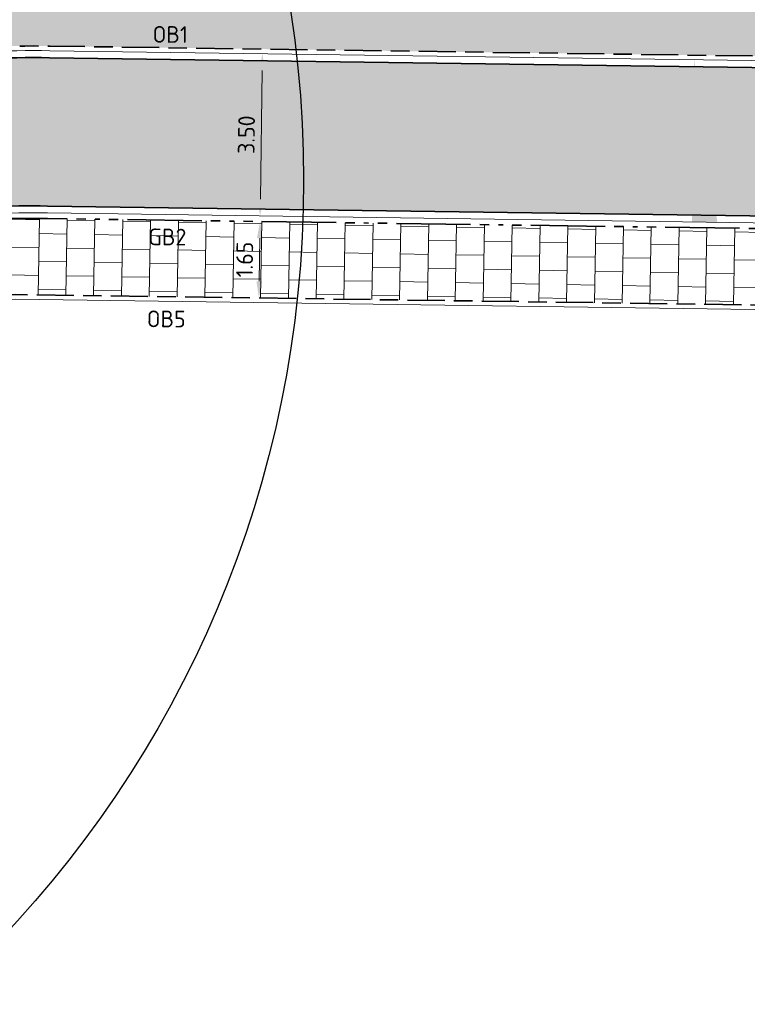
# Model space of a CAD drawing. Header units: metres. Extents: x 196651 to 397723, y 354703 to 710691.
# Tile 177 of 256: x 197888 to 197904, y 356109 to 356130. Entities that reach past the tile are written whole.
import ezdxf
from ezdxf.enums import TextEntityAlignment as Align

# ---------------------------------------------------------------- set-up
doc = ezdxf.new("R2010")
doc.units = ezdxf.units.M
doc.header["$MEASUREMENT"] = 0
doc.linetypes.add('VH-OPSLUITBAND_100X200', pattern=[16, 8, -2, 4, -2])
doc.linetypes.add('VH-RIJWIELPADBAND_410X225', pattern=[28, 16, -2, 2, -2, 0, -2, 2, -2])
for name, color, linetype, lineweight in [('N-WE-GR-GRAS_BERM-A', 86, 'Continuous', 5), ('N-WE-VH-GOOT_TEGEL-G', 170, 'Continuous', 35), ('N-WE-VH-KANTOPSLUITING_OPSLUITBAND_100X200-G', 5, 'VH-OPSLUITBAND_100X200', 35), ('N-WE-VH-KANTOPSLUITING_RIJWIELPADBAND_410X250-G', 5, 'VH-RIJWIELPADBAND_410X225', 35), ('N-WE-VH-KANTOPSLUITING_TEKST-T', 7, 'VH-OPSLUITBAND_100X200', 35), ('N-WE-VH-KANTVERHARDING-G', 1, 'Continuous', 5), ('N-WE-VH-VERHARDING_TEGEL-A', 252, 'Continuous', 5), ('N-WE-VH-VERKANTING-1OOR-S', 252, 'Continuous', 25), ('X-XX-AL-AANPIJLING-M', 7, 'Continuous', 18)]:
    doc.layers.add(name, color=color, linetype=linetype, lineweight=lineweight)
doc.layers.add('N-WE-VH-VERHARDING_ASFALT_DEKLAAG-G_ROOD', color=7, linetype='Continuous', lineweight=5, true_color=0xbf4040)
doc.layers.add('X-XX-AL-HULPLIJNEN', color=4, linetype='Continuous', lineweight=25, plot=False)
doc.styles.add('NLCS-ISO', font='NLCS-ISO.ttf')
doc.styles.add('NLCS-ISO-M200-T18', font='NLCS-ISO.ttf')
doc.dimstyles.new('NLCS-M200-T18-PIJL', dxfattribs={"dimscale": 0.2, "dimtxt": 1.799999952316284, "dimasz": 1.8, "dimexe": 2, "dimexo": 2, "dimgap": 0.7, "dimtad": 1, "dimzin": 0, "dimdsep": 46, "dimtxsty": 'NLCS-ISO-M200-T18', "dimcen": 0, "dimdle": 2, "dimse1": 1, "dimse2": 1, "dimclrd": 256, "dimclre": 256, "dimclrt": 256, "dimadec": 1, "dimazin": 0, "dimtfac": 1, "dimtofl": 0, "dimtmove": 1, "dimatfit": 0, "dimfxl": 2, "dimfxlon": 1, "dimtfillclr": 254, "dimtolj": 1, "dimtzin": 0, "dimlwd": 18, "dimlwe": 18, "dimarcsym": 0})

# ---------------------------------------------------------------- blocks, each defined once
blk = doc.blocks.new('TEKST TB')
at = {"style": 'NLCS-ISO'}
blk.add_attdef('TEKST_TROTTOIRBANDEN', text='', height=0.36, rotation=0.340705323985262, dxfattribs=at).set_placement((0, 0), align=Align.BOTTOM_CENTER)
blk = doc.blocks.new('*D334')
at = {"layer": 'Defpoints', "color": 0, "ltscale": 0.2, "transparency": 16777216}
for p in [(197893.5124342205, 356129.5888688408), (197893.1576323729, 356126.0935098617), (197893.4632469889, 356126.0892144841)]:
    blk.add_point(p, dxfattribs=at)
at = {"layer": 'X-XX-AL-AANPIJLING-M', "linetype": 'Continuous', "lineweight": 18, "ltscale": 0.2, "transparency": 16777216}
blk.add_line((197893.2017603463, 356129.2331997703), (197893.1626916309, 356126.4534743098), dxfattribs=at)
at = {"layer": 'X-XX-AL-AANPIJLING-M', "ltscale": 0.2, "transparency": 16777216}
for points in [[(197893.1417662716, 356129.23404298), (197893.261754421, 356129.2323565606), (197893.2068196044, 356129.5931642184)], [(197893.1026975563, 356126.4543175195), (197893.2226857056, 356126.4526311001), (197893.1576323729, 356126.0935098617)]]:
    blk.add_solid(points, dxfattribs=at)
at = {"layer": 'X-XX-AL-AANPIJLING-M', "ltscale": 0.2, "transparency": 16777216, "insert": (197892.862257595, 356127.8478341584), "char_height": 0.3599999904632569, "attachment_point": 5, "rotation": 89.19476755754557, "style": 'NLCS-ISO-M200-T18'}
blk.add_mtext('\\A1;3.50', dxfattribs=at)
blk = doc.blocks.new('*D335')
at = {"layer": 'Defpoints', "color": 0, "ltscale": 0.2, "transparency": 16777216}
for p in [(197893.1559459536, 356125.9735217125), (197893.1559459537, 356125.9735217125), (197893.1327576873, 356124.323684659)]:
    blk.add_point(p, dxfattribs=at)
at = {"layer": 'X-XX-AL-AANPIJLING-M', "linetype": 'Continuous', "lineweight": 18, "ltscale": 0.2, "transparency": 16777216}
blk.add_line((197893.1378169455, 356124.6836491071), (197893.1508866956, 356125.6135572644), dxfattribs=at)
at = {"layer": 'X-XX-AL-AANPIJLING-M', "ltscale": 0.2, "transparency": 16777216}
for points in [[(197893.0908926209, 356125.6144004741), (197893.2108807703, 356125.6127140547), (197893.1559459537, 356125.9735217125)], [(197893.0778228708, 356124.6844923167), (197893.1978110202, 356124.6828058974), (197893.1327576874, 356124.323684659)]]:
    blk.add_solid(points, dxfattribs=at)
at = {"layer": 'X-XX-AL-AANPIJLING-M', "ltscale": 0.2, "transparency": 16777216, "insert": (197892.824383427, 356125.153100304), "char_height": 0.3599999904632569, "attachment_point": 5, "rotation": 89.19476755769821, "style": 'NLCS-ISO-M200-T18'}
blk.add_mtext('\\A1;1.65', dxfattribs=at)
blk = doc.blocks.new('*U2106')
blk.add_solid([(0, 0), (0, -0.55), (3.500037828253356, 0)])

msp = doc.modelspace()

# ---------------------------------------------------------------- hatches: boundary and pattern name
at = {"layer": 'N-WE-GR-GRAS_BERM-A'}
h = msp.add_hatch(dxfattribs=at)
h.set_pattern_fill('AGR-GRAS_01', color=256, scale=0.04, pattern_type=2)
h.set_pattern_definition([(0, (0, 0), (1, 1), [0.12, -0.8]), (45, (0.4, 0.2), (-0.1131370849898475, 1.866761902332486), [0.12, -0.8]), (29.99999999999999, (0.08, 0.12), (0.2274613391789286, 1.286025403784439), [0.12, -0.8]), (15, (0.32, 0.48), (0.3856270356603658, 0.7244941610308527), [0.12, -0.8]), (135, (0.16, 2), (-0.02828427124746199, -0.6505382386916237), [0.12, -0.8]), (150, (1.2, 0.4), (0.2156921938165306, -0.5864101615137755), [0.12, -0.8]), (165, (0.24, 0.04), (0.1434520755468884, -0.7010146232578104), [0.12, -0.8]), (85, (0.4, 0.4), (-0.872677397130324, 1.040016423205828), [0.12, -0.8]), (99.99999999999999, (0, 0), (-1.112117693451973, 0.7787131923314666), [0.12, -0.7999999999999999])])
h.paths.add_polyline_path([(198023.6748555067, 356118.8230198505), (197974.1729620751, 356123.5888397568), (197950.0229708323, 356126.2133175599), (197937.6371386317, 356127.3174574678), (197884.3105013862, 356133.1120560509, 0.003613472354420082), (197882.7603345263, 356133.2691743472, 0.3186837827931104), (197874.9417360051, 356128.7589146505), (197875.8956542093, 356128.7854126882, 0.01583618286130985), (197877.1536726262, 356128.8602783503), (197885.7744525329, 356129.6479016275, -0.02629714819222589), (197888.6209794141, 356129.7576275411), (197906.3767361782, 356129.5080724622, -0.005309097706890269), (197908.576094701, 356129.4537987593), (197908.5768003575, 356129.4737863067), (197909.5759609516, 356129.4336831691), (197909.5759609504, 356129.4336831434, -0.01582564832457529), (197916.1145090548, 356128.931919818), (197936.6465827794, 356126.7008537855, 0.004590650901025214), (197938.4716104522, 356126.5194791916), (197950.5453987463, 356125.4314122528), (197951.5413626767, 356125.3416578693), (197955.5954659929, 356124.9763097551, -0.004590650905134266), (197957.488831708, 356124.7881436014), (197996.207883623, 356120.580835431), (197997.1998711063, 356120.4529258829, -0.008349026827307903), (198000.6325015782, 356120.0218232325), (198012.8413770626, 356118.2809859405), (198022.11047799, 356116.9593247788), (198022.1239231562, 356117.0584191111), (198023.1139326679, 356116.9172557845), (198023.5099364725, 356116.8607904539)])
at = {"layer": 'N-WE-VH-VERHARDING_ASFALT_DEKLAAG-G_ROOD'}
h = msp.add_hatch(color=256, dxfattribs=at)
edge = h.paths.add_edge_path()
edge.add_line((197885.7971986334, 356129.3989385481), (197884.2230500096, 356129.2551190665))
edge.add_line((197884.2230500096, 356129.2551190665), (197884.1433128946, 356126.0345061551))
edge.add_line((197884.1433128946, 356126.0345061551), (197886.0883487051, 356126.2122111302))
edge.add_arc((197888.2401297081, 356102.6603037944), 23.65000001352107, 89.1947675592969, 95.22024127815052, ccw=False)
edge.add_line((197888.5724948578, 356126.3079682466), (197906.3282516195, 356126.0584131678))
edge.add_arc((197904.9207941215, 356025.9183034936), 100.1500000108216, 83.7984305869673, 89.19476755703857, ccw=False)
edge.add_line((197915.7396567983, 356125.4822262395), (197936.2717305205, 356123.2511602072))
edge.add_arc((197947.4362783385, 356225.9963571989), 103.3500006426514, 263.7984305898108, 264.8505228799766)
edge.add_line((197938.1601627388, 356123.0634843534), (197955.2840182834, 356121.5203149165))
edge.add_arc((197946.2951167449, 356021.7745269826), 100.1500003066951, 83.79843058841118, 84.8505228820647, ccw=False)
edge.add_line((197957.1139794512, 356121.3384500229), (197996.82717937, 356117.0231152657))
edge.add_arc((197986.0083167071, 356017.4591926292), 100.1499999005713, 81.88501903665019, 83.7984305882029, ccw=False)
edge.add_line((198000.1454992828, 356116.6063688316), (198004.5277307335, 356115.981515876))
edge.add_line((198004.5277307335, 356115.981515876), (198004.5277307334, 356119.2138822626))
edge.add_line((198004.5277307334, 356119.2138822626), (198000.597211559, 356119.7743265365))
edge.add_arc((197986.0083166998, 356017.4591925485), 103.349999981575, 81.88501903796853, 83.79843058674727)
edge.add_line((197997.1728644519, 356120.2043888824), (197957.4596645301, 356124.5197236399))
edge.add_arc((197946.2951167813, 356021.7745273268), 103.3499999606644, 83.79843058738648, 84.85052288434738)
edge.add_line((197955.571232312, 356124.7073994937), (197938.4473767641, 356126.2505689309))
edge.add_arc((197947.4362782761, 356225.9963565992), 100.1500000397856, 263.79843058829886, 264.85052288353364, ccw=False)
edge.add_line((197936.6174155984, 356126.4324338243), (197916.0853418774, 356128.6634998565))
edge.add_arc((197904.9207941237, 356025.9183035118), 103.3499999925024, 83.79843058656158, 89.19476755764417)
edge.add_line((197906.3732228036, 356129.2580971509), (197888.6174660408, 356129.5076522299))
edge.add_arc((197888.2401297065, 356102.6603038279), 26.84999998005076, 89.19476755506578, 95.22024128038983)
at = {"layer": 'N-WE-VH-VERHARDING_TEGEL-A'}
h = msp.add_hatch(dxfattribs=at)
h.set_pattern_fill('AVH-TEGEL_300X300_HALFST', color=256, scale=2, angle=359, style=0, pattern_type=2)
h.set_pattern_definition([(359, (0, 0), (0.6051443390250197, 0.2894828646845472), [0.6, -0.6]), (89, (0, 0), (-0.5999086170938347, 0.01047144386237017), [])])
edge = h.paths.add_edge_path()
edge.add_line((197887.8780821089, 356124.3975385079), (197909.4876289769, 356124.0938188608))
edge.add_line((197909.4876289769, 356124.0938188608), (197909.5101026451, 356125.6928125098))
edge.add_arc((197904.9207941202, 356025.9183034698), 99.88000003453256, 87.36643350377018, 89.1947675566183)
edge.add_line((197906.3244571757, 356125.7884398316), (197888.5687004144, 356126.0379949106))
edge.add_arc((197888.2401297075, 356102.6603038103), 23.37999999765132, 89.19476755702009, 95.2202412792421)
edge.add_line((197886.1129144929, 356125.9433310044), (197882.3391019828, 356125.5985428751))
edge.add_line((197882.3391019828, 356125.5985428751), (197882.3166674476, 356124.0023335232))
edge.add_line((197882.3166674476, 356124.0023335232), (197882.340470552, 356124.0124279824))
edge.add_line((197882.340470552, 356124.0124279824), (197887.8780821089, 356124.3975385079))

# ---------------------------------------------------------------- linework, layer by layer
at = {"layer": 'N-WE-VH-GOOT_TEGEL-G', "flags": 128}
for points in [[(198027.9867252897, 356118.7060260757, -0.3827624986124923), (198024.4901485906, 356116.3674840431), (198012.8060870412, 356118.0334892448), (198000.5972115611, 356119.7743265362, 0.008349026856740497), (197997.1728644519, 356120.2043888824), (197957.4596645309, 356124.5197236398, 0.004590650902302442), (197955.5712323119, 356124.7073994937), (197938.4473767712, 356126.2505689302, -0.00459065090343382), (197936.6174156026, 356126.4324338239), (197916.0853418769, 356128.6634998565, 0.02355031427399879), (197906.3732228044, 356129.2580971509), (197888.6174660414, 356129.5076522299, 0.02629714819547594), (197885.7971986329, 356129.3989385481), (197877.1764187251, 356128.6113152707, -0.0158361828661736), (197875.9025960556, 356128.5355090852), (197874.4488382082, 356128.4951264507)], [(198036.6726175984, 356085.5423243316), (198036.6641458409, 356086.5423264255), (198036.5537279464, 356099.5758002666, 0.1335434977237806), (198035.8224258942, 356102.1777796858, -0.01684342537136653), (198035.7170540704, 356102.3598179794), (198033.7982140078, 356105.7884996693, 0.09859978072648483), (198029.9553767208, 356110.288586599, 0.03322639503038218), (198028.2965420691, 356111.425948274), (198027.4102898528, 356111.9115334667, 0.08174255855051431), (198022.716315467, 356113.3880447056), (198012.3543747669, 356114.8655315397), (198000.1454992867, 356116.6063688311, 0.008349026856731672), (197996.8271793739, 356117.0231152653), (197957.1139794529, 356121.3384500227, 0.004590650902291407), (197955.2840182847, 356121.5203149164), (197938.160162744, 356123.063484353, -0.004590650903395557), (197936.2717305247, 356123.2511602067), (197915.7396567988, 356125.4822262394, 0.02355031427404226), (197906.3282516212, 356126.0584131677), (197888.5724948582, 356126.3079682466, 0.02629714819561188), (197886.088348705, 356126.2122111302), (197877.9412878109, 356125.467868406, -0.01585201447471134), (197876.4636929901, 356125.3799825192), (197873.8822257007, 356125.3084378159)]]:
    msp.add_lwpolyline(points, format="xyb", dxfattribs=at)
at = {"layer": 'N-WE-VH-KANTOPSLUITING_OPSLUITBAND_100X200-G', "ltscale": 0.1, "flags": 128}
for points in [[(197908.576094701, 356129.4537987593, 0.005309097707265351), (197906.376736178, 356129.5080724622), (197888.620979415, 356129.7576275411, 0.02629714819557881), (197885.7744525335, 356129.6479016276), (197877.1536726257, 356128.8602783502, -0.01583618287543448), (197875.8956542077, 356128.7854126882), (197874.9417360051, 356128.7589146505)], [(198034.5989362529, 356086.5253147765), (198034.4827239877, 356100.6649936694), (198027.9784236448, 356109.2417722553), (198006.2132453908, 356114.0216057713), (197918.7251839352, 356123.5282754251, 0.02355031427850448), (197909.4876289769, 356124.0938188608), (197887.8780821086, 356124.397538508), (197882.3404705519, 356124.0124279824), (197875.8737055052, 356121.2699917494, -0.008265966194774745), (197874.9678600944, 356121.26120775, 0.0002813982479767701), (197874.5564209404, 356121.2545715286, 0.0002813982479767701)]]:
    msp.add_lwpolyline(points, format="xyb", dxfattribs=at)
at = {"layer": 'N-WE-VH-KANTOPSLUITING_RIJWIELPADBAND_410X250-G', "ltscale": 0.1, "flags": 128}
msp.add_lwpolyline([(198021.6882154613, 356113.2619083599), (198012.3162615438, 356114.5982351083), (198000.1073860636, 356116.3390723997, 0.008349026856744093), (197996.7980121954, 356116.7546953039), (197957.0848122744, 356121.0700300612, 0.004590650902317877), (197955.2597846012, 356121.2514046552), (197938.1359290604, 356122.7945740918, -0.004590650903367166), (197936.2425633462, 356122.9827402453), (197915.7104896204, 356125.213806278, 0.0235503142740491), (197906.3244571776, 356125.7884398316), (197888.5687004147, 356126.0379949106, 0.02629714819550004), (197886.1129144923, 356125.9433310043), (197877.9658535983, 356125.1989882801, -0.01585201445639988), (197876.4711730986, 356125.110086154), (197875.243506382, 356125.076061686)], format="xyb", dxfattribs=at)
at = {"layer": 'N-WE-VH-KANTVERHARDING-G', "flags": 128}
for points in [[(197936.6336195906, 356126.5815560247), (197916.1015458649, 356128.8126220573, 0.02355031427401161), (197906.3753308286, 356129.4080823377), (197888.6195740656, 356129.6576374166, 0.02629714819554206), (197885.7835509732, 356129.5483163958), (197877.1627710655, 356128.7606931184, -0.01583618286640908), (197875.8984309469, 356128.685451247), (197864.5324223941, 356128.3697250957, -0.008250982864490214)], [(198027.342640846, 356111.7776543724, 0.08174255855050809), (198022.6951414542, 356113.2395466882), (198012.3332007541, 356114.7170335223), (198000.1243252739, 356116.4578708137, 0.008349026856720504), (197996.8109753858, 356116.8739930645), (197957.0977754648, 356121.1893278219, 0.004590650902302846), (197955.2705551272, 356121.3709203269), (197938.1466995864, 356122.9140897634, -0.00459065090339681), (197936.2555265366, 356123.1020380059), (197915.7234528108, 356125.3331040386, 0.02355031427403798), (197906.326143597, 356125.908427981), (197888.570386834, 356126.1579830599, 0.02629714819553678), (197886.1019963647, 356126.0628332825), (197877.9549354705, 356125.3184905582, -0.01585201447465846), (197876.4678486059, 356125.2300400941), (197863.606302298, 356124.8735856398, -0.007720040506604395), (197862.8807163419, 356124.8646837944), (197860.7458726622, 356124.8714553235, 0.4357469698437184), (197857.9728609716, 356121.4622837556), (197858.2494812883, 356119.485320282)], [(198006.1970721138, 356113.9227745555), (197918.7143812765, 356123.4288606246, 0.02355031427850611), (197909.4862236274, 356123.9938287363), (197887.8808531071, 356124.2974896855), (197882.3641046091, 356123.9138300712), (197875.8953038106, 356121.1705305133)]]:
    msp.add_lwpolyline(points, format="xyb", dxfattribs=at)
at = {"layer": 'X-XX-AL-HULPLIJNEN'}
msp.add_circle((197870.3379897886, 356126.8619120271), 23.75888312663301, dxfattribs=at)

# ---------------------------------------------------------------- block references
at = {"layer": 'N-WE-VH-KANTOPSLUITING_TEKST-T'}
for p, rotation, values in [((197891.2169537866, 356129.7211414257), 359.1947675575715, {'TEKST_TROTTOIRBANDEN': 'OB1'}), ((197891.1555375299, 356125.3513961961), 359.1947675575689, {'TEKST_TROTTOIRBANDEN': 'GB2'}), ((197891.1306805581, 356123.5828313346), 359.1947675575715, {'TEKST_TROTTOIRBANDEN': 'OB5'})]:
    msp.add_blockref('TEKST TB', p, dxfattribs=dict(at, rotation=rotation)).add_auto_attribs(values)
at = {"layer": 'N-WE-VH-VERKANTING-1OOR-S', "rotation": 89.19476755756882}
msp.add_blockref('*U2106', (197902.4691437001, 356125.9626376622), dxfattribs=at)

# ---------------------------------------------------------------- dimensions: what is measured, and where the dimension line sits
at = {"layer": 'X-XX-AL-AANPIJLING-M', "ltscale": 0.2}
for p1, p2, distance, picture, middle in [((197893.5124342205, 356129.5888688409), (197893.463246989, 356126.0892144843), -0.30564480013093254, '*D334', (197892.862257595, 356127.8478341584)), ((197893.1327576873, 356124.3236846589), (197893.1559459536, 356125.9735217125), -1.1640382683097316e-10, '*D335', (197892.824383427, 356125.153100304))]:
    dim = msp.add_aligned_dim(p1=p1, p2=p2, distance=distance, dimstyle='NLCS-M200-T18-PIJL', dxfattribs=at)
    dim.commit()
    dim.dimension.update_dxf_attribs({"geometry": picture, "text_midpoint": middle})

doc.saveas('drawing.dxf')
